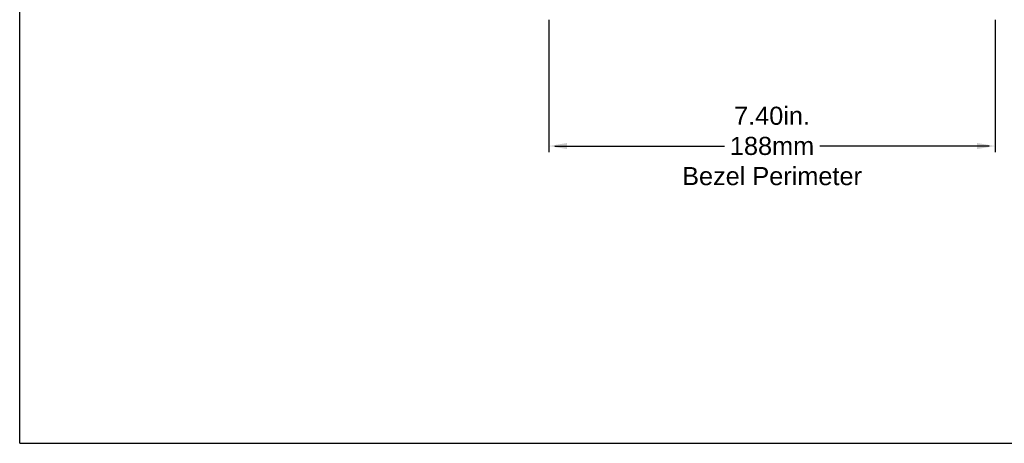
# Model space of a CAD drawing. Extents: x 71.9 to 121.4, y -23.3 to 40.1.
# Tile 8 of 17: x 71.9 to 88.2, y 18.1 to 25.1. Entities that reach past the tile are written whole.
import ezdxf

# ---------------------------------------------------------------- set-up
doc = ezdxf.new("R2010")
doc.units = 0
doc.header["$LTSCALE"] = 1.21
doc.header["$MEASUREMENT"] = 0
doc.layers.get('0').update_dxf_attribs({"linetype": 'CONTINUOUS'})
doc.styles.add('ARIAL', font='ARIAL.TTF', dxfattribs={"height": 0.3})

msp = doc.modelspace()

# ---------------------------------------------------------------- linework, layer by layer
at = {"linetype": 'Continuous'}
for q in [(71.92, 38.255), (96.4, 18.067)]:
    msp.add_line((71.92, 18.067), q, dxfattribs=at)
for p, q in [((80.694, 25.091), (80.694, 22.896)), ((88.094, 25.091), (88.094, 22.896)), ((80.794, 22.996), (83.604, 22.996)), ((87.994, 22.996), (85.184, 22.996))]:
    msp.add_line(p, q)
for points in [[(80.994, 23.046), (80.994, 22.946), (80.694, 22.996)], [(87.794, 23.046), (87.794, 22.946), (88.094, 22.996)]]:
    msp.add_solid(points)

# ---------------------------------------------------------------- texts
at = {"insert": (84.394, 22.996), "char_height": 0.3, "attachment_point": 5, "style": 'ARIAL'}
msp.add_mtext('7.40in.\\P188mm\\PBezel Perimeter', dxfattribs=at)

doc.saveas('drawing.dxf')
